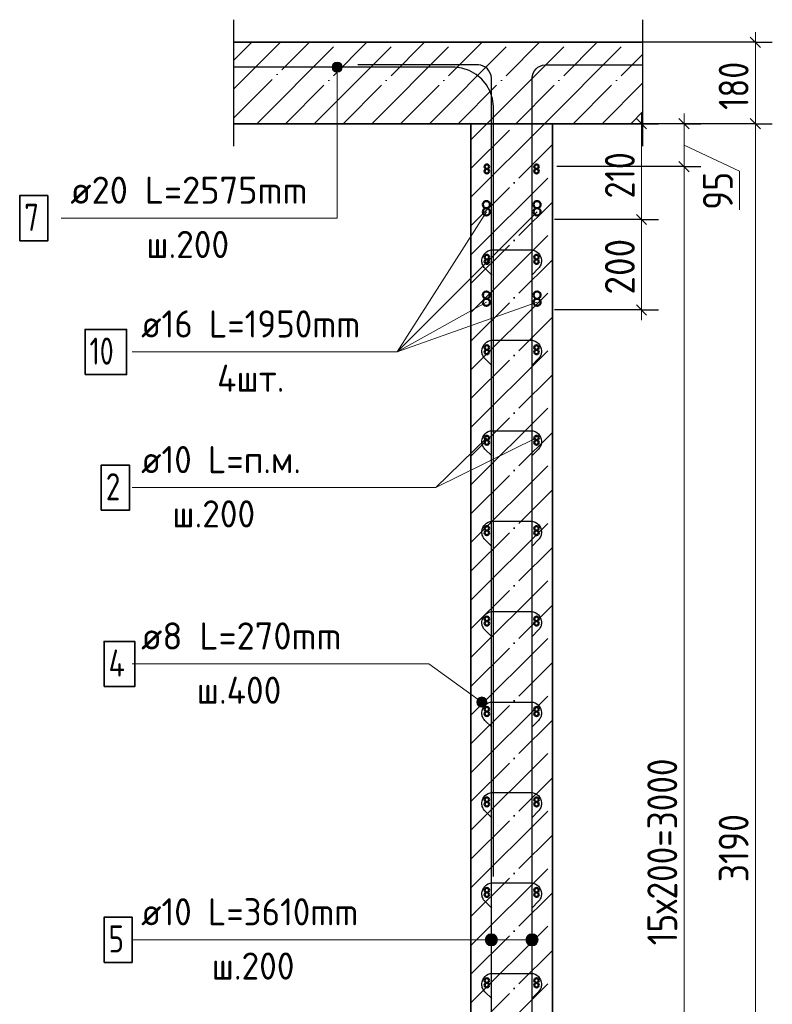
# Model space of a CAD drawing. Header units: millimetres. Extents: x -49773 to 2322955, y -3321 to 58485.
# Tile 91 of 256: x 424906 to 430454, y 32259 to 39518. Entities that reach past the tile are written whole.
import ezdxf

# ---------------------------------------------------------------- set-up
doc = ezdxf.new("R2010")
doc.units = ezdxf.units.MM
doc.linetypes.add('______11', pattern=[500, 400, -50, 0, -50])
doc.linetypes.add('______5', pattern=[1100, 800, -100, 100, -100])
for name, color, linetype, lineweight in [('Standard', 7, 'Continuous', 25), ('Арм.стержн. Арматура края', 96, 'Continuous', 35), ('Арм.стержн. вертикальными 1', 22, 'Continuous', 35), ('Арм.стержн.горизонт. 1', 180, 'Continuous', 35), ('Арм.стержн.горизонт. 2', 202, 'Continuous', 35), ('Перекрытие_ общее', 7, 'Continuous', 35), ('Размерная линия_ общее', 7, 'Continuous', 13), ('Стена_ общее', 7, 'Continuous', 35)]:
    doc.layers.add(name, color=color, linetype=linetype, lineweight=lineweight)
doc.layers.add('Арм.стержн. вертикальными 2', color=7, linetype='Continuous', lineweight=35, true_color=0x006e00)
doc.layers.add('Арм.стержн.Стяжки', color=7, linetype='Continuous', lineweight=35, true_color=0x501e0f)
doc.styles.add('ISOCPEUR', font='txt')

msp = doc.modelspace()

# ---------------------------------------------------------------- hatches: boundary and pattern name
at = {"layer": 'Арм.стержн. вертикальными 1', "linetype": 'Continuous', "lineweight": 13, "transparency": 33554687}
for points in [[(428344.3, 32712.2), (428344.3, 32757.2), (428338, 32734.7)], [(428344.3, 32712.2), (428344.3, 32757.2), (428338, 32734.7)], [(428344.3, 32757.2), (428360.5, 32696), (428360.5, 32773.4)], [(428344.3, 32757.2), (428360.5, 32696), (428360.5, 32773.4)], [(428344.3, 32757.2), (428344.3, 32712.2), (428360.5, 32696)], [(428344.3, 32757.2), (428344.3, 32712.2), (428360.5, 32696)], [(428360.5, 32773.4), (428383, 32689.7), (428383, 32779.8)], [(428360.5, 32773.4), (428383, 32689.7), (428383, 32779.8)], [(428360.5, 32773.4), (428360.5, 32696), (428383, 32689.7)], [(428360.5, 32773.4), (428360.5, 32696), (428383, 32689.7)], [(428383, 32779.8), (428383, 32689.7), (428405.5, 32696)], [(428383, 32779.8), (428405.5, 32696), (428405.5, 32773.4)], [(428383, 32779.8), (428383, 32689.7), (428405.5, 32696)], [(428383, 32779.8), (428405.5, 32696), (428405.5, 32773.4)], [(428405.5, 32773.4), (428405.5, 32696), (428421.7, 32712.2)], [(428405.5, 32773.4), (428421.7, 32712.2), (428421.7, 32757.2)], [(428405.5, 32773.4), (428405.5, 32696), (428421.7, 32712.2)], [(428405.5, 32773.4), (428421.7, 32712.2), (428421.7, 32757.2)], [(428421.7, 32757.2), (428421.7, 32712.2), (428428, 32734.7)], [(428421.7, 32757.2), (428421.7, 32712.2), (428428, 32734.7)], [(428644.3, 32712.2), (428644.3, 32757.2), (428638, 32734.7)], [(428644.3, 32712.2), (428644.3, 32757.2), (428638, 32734.7)], [(428644.3, 32757.2), (428660.5, 32696), (428660.5, 32773.4)], [(428644.3, 32757.2), (428660.5, 32696), (428660.5, 32773.4)], [(428644.3, 32757.2), (428644.3, 32712.2), (428660.5, 32696)], [(428644.3, 32757.2), (428644.3, 32712.2), (428660.5, 32696)], [(428660.5, 32773.4), (428683, 32689.7), (428683, 32779.8)], [(428660.5, 32773.4), (428683, 32689.7), (428683, 32779.8)], [(428660.5, 32773.4), (428660.5, 32696), (428683, 32689.7)], [(428660.5, 32773.4), (428660.5, 32696), (428683, 32689.7)], [(428683, 32779.8), (428683, 32689.7), (428705.5, 32696)], [(428683, 32779.8), (428705.5, 32696), (428705.5, 32773.4)], [(428683, 32779.8), (428683, 32689.7), (428705.5, 32696)], [(428683, 32779.8), (428705.5, 32696), (428705.5, 32773.4)], [(428705.5, 32773.4), (428705.5, 32696), (428721.7, 32712.2)], [(428705.5, 32773.4), (428721.7, 32712.2), (428721.7, 32757.2)], [(428705.5, 32773.4), (428705.5, 32696), (428721.7, 32712.2)], [(428705.5, 32773.4), (428721.7, 32712.2), (428721.7, 32757.2)], [(428721.7, 32757.2), (428721.7, 32712.2), (428728, 32734.7)], [(428721.7, 32757.2), (428721.7, 32712.2), (428728, 32734.7)]]:
    msp.add_hatch(color=7, dxfattribs=at).paths.add_polyline_path(points)
at = {"layer": 'Арм.стержн. вертикальными 2', "linetype": 'Continuous', "lineweight": 13, "transparency": 33554687}
for points in [[(427213.6, 39186.4), (427278.1, 39186.4), (427264.6, 39199.9)], [(427213.6, 39186.4), (427264.6, 39199.9), (427227.1, 39199.9)], [(427227.1, 39199.9), (427264.6, 39199.9), (427245.9, 39205.2)], [(427208.4, 39167.7), (427283.4, 39167.7), (427278.1, 39186.4)], [(427208.4, 39167.7), (427278.1, 39186.4), (427213.6, 39186.4)], [(427213.6, 39148.9), (427283.4, 39167.7), (427208.4, 39167.7)], [(427213.6, 39148.9), (427278.1, 39148.9), (427283.4, 39167.7)], [(427227.1, 39135.4), (427278.1, 39148.9), (427213.6, 39148.9)], [(427227.1, 39135.4), (427264.6, 39135.4), (427278.1, 39148.9)], [(427264.6, 39135.4), (427227.1, 39135.4), (427245.9, 39130.2)]]:
    msp.add_hatch(color=7, dxfattribs=at).paths.add_polyline_path(points)
at = {"layer": 'Арм.стержн.Стяжки', "linetype": 'Continuous', "lineweight": 13, "transparency": 33554687}
for points in [[(428275.9, 34491.2), (428297.7, 34521.7), (428282.5, 34509.5)], [(428297.7, 34521.7), (428275.9, 34491.2), (428279, 34472.4)], [(428297.7, 34521.7), (428279, 34472.4), (428316.6, 34524.8)], [(428316.6, 34524.8), (428279, 34472.4), (428291.2, 34457.2)], [(428316.6, 34524.8), (428291.2, 34457.2), (428334.9, 34518.2)], [(428334.9, 34518.2), (428291.2, 34457.2), (428309.5, 34450.6)], [(428334.9, 34518.2), (428309.5, 34450.6), (428347.1, 34503)], [(428347.1, 34503), (428309.5, 34450.6), (428328.4, 34453.7)], [(428347.1, 34503), (428328.4, 34453.7), (428350.2, 34484.2)], [(428350.2, 34484.2), (428328.4, 34453.7), (428343.5, 34465.9)]]:
    msp.add_hatch(color=7, dxfattribs=at).paths.add_polyline_path(points)

# ---------------------------------------------------------------- linework, layer by layer
at = {"layer": 'Standard', "color": 7, "linetype": 'Continuous', "lineweight": 25, "transparency": 33554687}
for p, q in [((426485.4, 38584.4), (426485.4, 39517.7)), ((429498, 39517.7), (429498, 38584.4))]:
    msp.add_line(p, q, dxfattribs=at)
at = {"layer": 'Standard', "color": 253, "linetype": '______11', "lineweight": 13, "true_color": 0xababab, "transparency": 33554687}
for p, q in [((426485.4, 39219.1), (426617.3, 39351)), ((426485.4, 38794.8), (427041.6, 39351)), ((426865.8, 38751), (427465.8, 39351)), ((427290.1, 38751), (427890.1, 39351)), ((427714.4, 38751), (428314.4, 39351)), ((428138.6, 38751), (428738.6, 39351)), ((428562.9, 38751), (429162.9, 39351)), ((428987.2, 38751), (429498, 39261.8)), ((429411.4, 38751), (429498, 38837.6))]:
    msp.add_line(p, q, dxfattribs=at)
at = {"layer": 'Standard', "color": 253, "linetype": '______5', "lineweight": 13, "true_color": 0xababab, "transparency": 33554687}
for p, q in [((426485.4, 39007), (426829.4, 39351)), ((426653.7, 38751), (427253.7, 39351)), ((427078, 38751), (427678, 39351)), ((427502.2, 38751), (428102.2, 39351)), ((427926.5, 38751), (428526.5, 39351)), ((428350.8, 38751), (428950.8, 39351)), ((428775, 38751), (429375, 39351)), ((429199.3, 38751), (429498, 39049.7))]:
    msp.add_line(p, q, dxfattribs=at)
at = {"layer": 'Standard', "color": 7, "linetype": 'Continuous', "lineweight": 35, "transparency": 33554687}
for p, q in [((429498, 39351), (426485.4, 39351)), ((426485.4, 38751), (428233, 38751)), ((428233, 38751), (428233, 28117.7)), ((428833, 28117.7), (428833, 38751)), ((428833, 38751), (429498, 38751))]:
    msp.add_line(p, q, dxfattribs=at)
at = {"layer": 'Standard', "color": 253, "linetype": '______11', "lineweight": 35, "true_color": 0xababab, "transparency": 33554687}
for p, q in [((428233, 38421.1), (428562.9, 38751)), ((428233, 37996.9), (428833, 38596.8)), ((428233, 37572.6), (428833, 38172.6)), ((428233, 37148.3), (428833, 37748.3)), ((428233, 36724.1), (428833, 37324.1)), ((428233, 36299.8), (428833, 36899.8)), ((428233, 35875.5), (428833, 36475.5)), ((428233, 35451.3), (428833, 36051.3)), ((428233, 35027), (428833, 35627)), ((428233, 34602.7), (428833, 35202.7)), ((428233, 34178.5), (428833, 34778.5)), ((428233, 33754.2), (428833, 34354.2)), ((428233, 33329.9), (428833, 33929.9)), ((428233, 32905.7), (428833, 33505.7)), ((428233, 32481.4), (428833, 33081.4)), ((428233, 32057.1), (428833, 32657.2))]:
    msp.add_line(p, q, dxfattribs=at)
at = {"layer": 'Standard', "color": 253, "linetype": '______5', "lineweight": 35, "true_color": 0xababab, "transparency": 33554687}
for p, q in [((428233, 38209), (428775, 38751)), ((428233, 38633.2), (428350.8, 38751)), ((428233, 37784.7), (428833, 38384.7)), ((428233, 37360.4), (428833, 37960.4)), ((428233, 36936.2), (428833, 37536.2)), ((428233, 36511.9), (428833, 37111.9)), ((428233, 36087.7), (428833, 36687.6)), ((428233, 35663.4), (428833, 36263.4)), ((428233, 35239.1), (428833, 35839.1)), ((428233, 34814.9), (428833, 35414.9)), ((428233, 34390.6), (428833, 34990.6)), ((428233, 33966.3), (428833, 34566.3)), ((428233, 33542.1), (428833, 34142.1)), ((428233, 33117.8), (428833, 33717.8)), ((428233, 32693.5), (428833, 33293.5)), ((428233, 32269.3), (428833, 32869.3)), ((428233, 31845), (428833, 32445))]:
    msp.add_line(p, q, dxfattribs=at)
at = {"layer": 'Standard', "color": 7, "linetype": 'Continuous', "lineweight": 13, "transparency": 33554687}
msp.add_line((428716.4, 36434.4), (427974.4, 36068.1), dxfattribs=at)
at = {"layer": 'Арм.стержн. Арматура края', "color": 4, "linetype": 'Continuous', "lineweight": 50, "transparency": 33554687}
for centre in [(428349.7, 38401), (428716.4, 38401), (428349.7, 37734.4), (428716.4, 37734.4), (428349.7, 37067.7), (428716.4, 37067.7), (428349.7, 36401), (428716.4, 36401), (428349.7, 35734.4), (428716.4, 35734.4), (428349.7, 35067.7), (428716.4, 35067.7), (428349.7, 34401), (428716.4, 34401), (428349.7, 33734.4), (428716.4, 33734.4), (428349.7, 33067.7), (428716.4, 33067.7), (428349.7, 32401), (428716.4, 32401)]:
    msp.add_circle(centre, 16.7, dxfattribs=at)
at = {"layer": 'Арм.стержн. вертикальными 1', "color": 7, "linetype": 'Continuous', "lineweight": 13, "transparency": 33554687}
for p, q in [((428383, 32779.8), (428383, 32779.8)), ((428383, 32779.8), (428383, 32779.8)), ((428683, 32779.8), (428683, 32779.8)), ((428683, 32779.8), (428683, 32779.8)), ((425734.4, 32734.7), (427687.7, 32734.7)), ((427687.7, 32734.7), (428383, 32734.7)), ((427687.7, 32734.7), (428383, 32734.7)), ((427687.7, 32734.7), (428683, 32734.7)), ((427687.7, 32734.7), (428683, 32734.7)), ((428338, 32734.7), (428338, 32734.7)), ((428338, 32734.7), (428338, 32734.7)), ((428383, 32689.7), (428383, 32689.7)), ((428383, 32689.7), (428383, 32689.7)), ((428428, 32734.7), (428428, 32734.7)), ((428428, 32734.7), (428428, 32734.7)), ((428638, 32734.7), (428638, 32734.7)), ((428638, 32734.7), (428638, 32734.7)), ((428683, 32689.7), (428683, 32689.7)), ((428683, 32689.7), (428683, 32689.7)), ((428728, 32734.7), (428728, 32734.7)), ((428728, 32734.7), (428728, 32734.7))]:
    msp.add_line(p, q, dxfattribs=at)
at = {"layer": 'Арм.стержн. вертикальными 1', "color": 4, "linetype": 'Continuous', "lineweight": 25, "transparency": 33554687}
for points in [[(428383, 28134.4), (428383, 39088.7), (428380.6, 39106.4), (428374.6, 39124.6), (428365.2, 39141.4), (428353.7, 39155.1), (428340, 39166.5), (428323.3, 39175.9), (428305.1, 39181.9), (428287.4, 39184.4), (427399.7, 39184.4)], [(428383, 28134.4), (428383, 39088.7), (428380.6, 39106.4), (428374.6, 39124.6), (428365.2, 39141.4), (428353.7, 39155.1), (428340, 39166.5), (428323.3, 39175.9), (428305.1, 39181.9), (428287.4, 39184.4), (427399.7, 39184.4)], [(428683, 28134.4), (428683, 39088.7), (428685.5, 39106.4), (428691.5, 39124.6), (428700.9, 39141.4), (428712.3, 39155.1), (428726, 39166.5), (428742.8, 39175.9), (428761, 39181.9), (428778.7, 39184.4), (429498, 39184.4)], [(428683, 28134.4), (428683, 39088.7), (428685.5, 39106.4), (428691.5, 39124.6), (428700.9, 39141.4), (428712.3, 39155.1), (428726, 39166.5), (428742.8, 39175.9), (428761, 39181.9), (428778.7, 39184.4), (429498, 39184.4)]]:
    msp.add_lwpolyline(points, dxfattribs=at)
at = {"layer": 'Арм.стержн. вертикальными 1', "color": 7, "linetype": 'Continuous', "lineweight": 35, "transparency": 33554687}
msp.add_lwpolyline([(425527.7, 32568.1), (425734.4, 32568.1), (425734.4, 32901.4), (425527.7, 32901.4), (425527.7, 32568.1)], dxfattribs=at)
at = {"layer": 'Арм.стержн. вертикальными 1', "color": 7, "linetype": 'Continuous', "lineweight": 13, "transparency": 33554687}
for centre in [(428383, 32734.7), (428383, 32734.7), (428683, 32734.7), (428683, 32734.7)]:
    msp.add_circle(centre, 45, dxfattribs=at)
at = {"layer": 'Арм.стержн. вертикальными 2', "color": 7, "linetype": 'Continuous', "lineweight": 13, "transparency": 33554687}
for p, q in [((427245.9, 39205.2), (427245.9, 39205.2)), ((427208.4, 39167.7), (427208.4, 39167.7)), ((427245.9, 38054.1), (427245.9, 39167.7)), ((427245.9, 39130.2), (427245.9, 39130.2)), ((427283.4, 39167.7), (427283.4, 39167.7)), ((425212.6, 38054.1), (427245.9, 38054.1))]:
    msp.add_line(p, q, dxfattribs=at)
at = {"layer": 'Арм.стержн. вертикальными 2', "color": 33, "linetype": 'Continuous', "lineweight": 25, "true_color": 0xf0a546, "transparency": 33554687}
msp.add_lwpolyline([(428399.7, 33201), (428399.7, 38880.8), (428392.3, 38933.9), (428374.3, 38988.5), (428346.2, 39038.7), (428311.8, 39079.8), (428270.7, 39114.2), (428220.5, 39142.3), (428165.9, 39160.3), (428112.8, 39167.7), (426485.4, 39167.7)], dxfattribs=at)
msp.add_lwpolyline([(428399.7, 33201), (428399.7, 38880.8), (428392.3, 38933.9), (428374.3, 38988.5), (428346.2, 39038.7), (428311.8, 39079.8), (428270.7, 39114.2), (428220.5, 39142.3), (428165.9, 39160.3), (428112.8, 39167.7), (426485.4, 39167.7)], dxfattribs=at)
at = {"layer": 'Арм.стержн. вертикальными 2', "color": 7, "linetype": 'Continuous', "lineweight": 35, "transparency": 33554687}
msp.add_lwpolyline([(424905.9, 37887.5), (425112.6, 37887.5), (425112.6, 38220.8), (424905.9, 38220.8), (424905.9, 37887.5)], dxfattribs=at)
at = {"layer": 'Арм.стержн. вертикальными 2', "color": 7, "linetype": 'Continuous', "lineweight": 13, "transparency": 33554687}
msp.add_circle((427245.9, 39167.7), 37.5, dxfattribs=at)
at = {"layer": 'Арм.стержн.горизонт. 1', "color": 7, "linetype": 'Continuous', "lineweight": 13, "transparency": 33554687}
for p, q in [((427974.4, 36068.1), (428349.7, 36434.4)), ((425734.4, 36068.1), (427974.4, 36068.1))]:
    msp.add_line(p, q, dxfattribs=at)
at = {"layer": 'Арм.стержн.горизонт. 1', "color": 7, "linetype": 'Continuous', "lineweight": 35, "transparency": 33554687}
msp.add_lwpolyline([(425507.7, 35901.4), (425714.4, 35901.4), (425714.4, 36234.7), (425507.7, 36234.7), (425507.7, 35901.4)], dxfattribs=at)
at = {"layer": 'Арм.стержн.горизонт. 1', "color": 4, "linetype": 'Continuous', "lineweight": 50, "transparency": 33554687}
for centre in [(428349.7, 38434.4), (428716.4, 38434.4), (428349.7, 37767.7), (428716.4, 37767.7), (428349.7, 37101), (428716.4, 37101), (428349.7, 36434.4), (428716.4, 36434.4), (428349.7, 35767.7), (428716.4, 35767.7), (428349.7, 35101), (428716.4, 35101), (428349.7, 34434.4), (428716.4, 34434.4), (428349.7, 33767.7), (428716.4, 33767.7), (428349.7, 33101), (428716.4, 33101), (428349.7, 32434.4), (428716.4, 32434.4)]:
    msp.add_circle(centre, 16.7, dxfattribs=at)
at = {"layer": 'Арм.стержн.горизонт. 2', "color": 7, "linetype": 'Continuous', "lineweight": 13, "transparency": 33554687}
for p, q in [((427687.7, 37068.1), (428719.7, 38101)), ((427687.7, 37068.1), (428346.4, 38101)), ((427687.7, 37068.1), (428346.4, 37434.4)), ((427687.7, 37068.1), (428719.7, 37434.4)), ((425734.4, 37068.1), (427687.7, 37068.1))]:
    msp.add_line(p, q, dxfattribs=at)
at = {"layer": 'Арм.стержн.горизонт. 2', "color": 7, "linetype": 'Continuous', "lineweight": 35, "transparency": 33554687}
msp.add_lwpolyline([(425387.7, 36901.4), (425694.4, 36901.4), (425694.4, 37234.7), (425387.7, 37234.7), (425387.7, 36901.4)], dxfattribs=at)
at = {"layer": 'Арм.стержн.горизонт. 2', "color": 5, "linetype": 'Continuous', "lineweight": 50, "true_color": 0x1c1cff, "transparency": 33554687}
for centre in [(428346.4, 38154.4), (428719.7, 38154.4), (428346.4, 38101), (428719.7, 38101), (428346.4, 37487.7), (428346.4, 37434.4), (428719.7, 37487.7), (428719.7, 37434.4)]:
    msp.add_circle(centre, 26.7, dxfattribs=at)
at = {"layer": 'Арм.стержн.Стяжки', "color": 7, "linetype": 'Continuous', "lineweight": 13, "transparency": 33554687}
for p, q in [((425734.4, 34768.1), (427921.1, 34768.1)), ((427921.1, 34768.1), (428313, 34487.7)), ((428282.5, 34509.5), (428282.5, 34509.5)), ((428334.9, 34518.2), (428334.9, 34518.2)), ((428291.2, 34457.2), (428291.2, 34457.2)), ((428343.5, 34465.9), (428343.5, 34465.9))]:
    msp.add_line(p, q, dxfattribs=at)
at = {"layer": 'Арм.стержн.Стяжки', "color": 40, "linetype": 'Continuous', "lineweight": 25, "transparency": 33554687}
for points in [[(428385.7, 37635.2), (428335.2, 37685.7), (428330.4, 37691.2), (428326, 37697.3), (428322.2, 37703.8), (428319.1, 37710.4), (428316.6, 37717.3), (428314.8, 37724.6), (428313.5, 37731.9), (428313, 37739.3), (428313, 37744.5), (428315, 37758.7), (428319.8, 37773.2), (428327.3, 37786.6), (428336.5, 37797.6), (428347.4, 37806.8), (428360.8, 37814.3), (428375.4, 37819.1), (428389.6, 37821), (428676.5, 37821), (428690.7, 37819.1), (428705.3, 37814.3), (428718.6, 37806.8), (428729.6, 37797.6), (428738.8, 37786.6), (428746.3, 37773.2), (428751.1, 37758.7), (428753, 37744.5), (428753, 37739.3), (428752.5, 37731.9), (428751.3, 37724.6), (428749.4, 37717.3), (428746.9, 37710.4), (428743.8, 37703.8), (428740, 37697.3), (428735.7, 37691.2), (428730.8, 37685.7), (428680.4, 37635.2)], [(428385.7, 36968.6), (428335.2, 37019), (428330.4, 37024.6), (428326, 37030.6), (428322.2, 37037.1), (428319.1, 37043.7), (428316.6, 37050.6), (428314.8, 37057.9), (428313.5, 37065.3), (428313, 37072.6), (428313, 37077.8), (428315, 37092), (428319.8, 37106.6), (428327.3, 37120), (428336.5, 37130.9), (428347.4, 37140.1), (428360.8, 37147.6), (428375.4, 37152.4), (428389.6, 37154.4), (428676.5, 37154.4), (428690.7, 37152.4), (428705.3, 37147.6), (428718.6, 37140.1), (428729.6, 37130.9), (428738.8, 37120), (428746.3, 37106.6), (428751.1, 37092), (428753, 37077.8), (428753, 37072.6), (428752.5, 37065.3), (428751.3, 37057.9), (428749.4, 37050.6), (428746.9, 37043.7), (428743.8, 37037.1), (428740, 37030.6), (428735.7, 37024.6), (428730.8, 37019), (428680.4, 36968.6)], [(428385.7, 36968.6), (428335.2, 37019), (428330.4, 37024.6), (428326, 37030.6), (428322.3, 37037.1), (428319.1, 37043.7), (428316.6, 37050.6), (428314.8, 37057.9), (428313.6, 37065.3), (428313, 37072.6), (428313, 37077.8), (428315, 37092), (428319.8, 37106.6), (428327.3, 37120), (428336.5, 37130.9), (428347.4, 37140.1), (428360.8, 37147.6), (428375.4, 37152.4), (428389.6, 37154.4), (428676.5, 37154.4), (428690.7, 37152.4), (428705.3, 37147.6), (428718.6, 37140.1), (428729.6, 37130.9), (428738.8, 37120), (428746.3, 37106.6), (428751.1, 37092), (428753, 37077.8), (428753, 37072.6), (428752.5, 37065.3), (428751.3, 37057.9), (428749.5, 37050.6), (428746.9, 37043.7), (428743.8, 37037.1), (428740, 37030.6), (428735.7, 37024.6), (428730.8, 37019), (428680.4, 36968.6)], [(428385.7, 36301.9), (428335.2, 36352.4), (428330.4, 36357.9), (428326, 36364), (428322.2, 36370.4), (428319.1, 36377.1), (428316.6, 36384), (428314.8, 36391.2), (428313.5, 36398.6), (428313, 36405.9), (428313, 36411.2), (428315, 36425.3), (428319.8, 36439.9), (428327.3, 36453.3), (428336.5, 36464.3), (428347.4, 36473.4), (428360.8, 36480.9), (428375.4, 36485.7), (428389.6, 36487.7), (428676.5, 36487.7), (428690.7, 36485.7), (428705.3, 36480.9), (428718.6, 36473.4), (428729.6, 36464.3), (428738.8, 36453.3), (428746.3, 36439.9), (428751.1, 36425.3), (428753, 36411.2), (428753, 36405.9), (428752.5, 36398.6), (428751.3, 36391.2), (428749.4, 36384), (428746.9, 36377.1), (428743.8, 36370.4), (428740, 36364), (428735.7, 36357.9), (428730.8, 36352.4), (428680.4, 36301.9)], [(428385.7, 35635.2), (428335.2, 35685.7), (428330.4, 35691.2), (428326, 35697.3), (428322.2, 35703.8), (428319.1, 35710.4), (428316.6, 35717.3), (428314.8, 35724.6), (428313.5, 35731.9), (428313, 35739.3), (428313, 35744.5), (428315, 35758.7), (428319.8, 35773.2), (428327.3, 35786.6), (428336.5, 35797.6), (428347.4, 35806.8), (428360.8, 35814.3), (428375.4, 35819.1), (428389.6, 35821), (428676.5, 35821), (428690.7, 35819.1), (428705.3, 35814.3), (428718.6, 35806.8), (428729.6, 35797.6), (428738.8, 35786.6), (428746.3, 35773.2), (428751.1, 35758.7), (428753, 35744.5), (428753, 35739.3), (428752.5, 35731.9), (428751.3, 35724.6), (428749.4, 35717.3), (428746.9, 35710.4), (428743.8, 35703.8), (428740, 35697.3), (428735.7, 35691.2), (428730.8, 35685.7), (428680.4, 35635.2)], [(428385.7, 35635.2), (428335.2, 35685.7), (428330.4, 35691.2), (428326, 35697.3), (428322.3, 35703.8), (428319.1, 35710.4), (428316.6, 35717.3), (428314.8, 35724.6), (428313.6, 35731.9), (428313, 35739.3), (428313, 35744.5), (428315, 35758.7), (428319.8, 35773.2), (428327.3, 35786.6), (428336.5, 35797.6), (428347.4, 35806.8), (428360.8, 35814.3), (428375.4, 35819.1), (428389.6, 35821), (428676.5, 35821), (428690.7, 35819.1), (428705.3, 35814.3), (428718.6, 35806.8), (428729.6, 35797.6), (428738.8, 35786.6), (428746.3, 35773.2), (428751.1, 35758.7), (428753, 35744.5), (428753, 35739.3), (428752.5, 35731.9), (428751.3, 35724.6), (428749.5, 35717.3), (428746.9, 35710.4), (428743.8, 35703.8), (428740, 35697.3), (428735.7, 35691.2), (428730.8, 35685.7), (428680.4, 35635.2)], [(428385.7, 34968.6), (428335.2, 35019), (428330.4, 35024.6), (428326, 35030.6), (428322.2, 35037.1), (428319.1, 35043.7), (428316.6, 35050.6), (428314.8, 35057.9), (428313.5, 35065.3), (428313, 35072.6), (428313, 35077.8), (428315, 35092), (428319.8, 35106.6), (428327.3, 35120), (428336.5, 35130.9), (428347.4, 35140.1), (428360.8, 35147.6), (428375.4, 35152.4), (428389.6, 35154.4), (428676.5, 35154.4), (428690.7, 35152.4), (428705.3, 35147.6), (428718.6, 35140.1), (428729.6, 35130.9), (428738.8, 35120), (428746.3, 35106.6), (428751.1, 35092), (428753, 35077.8), (428753, 35072.6), (428752.5, 35065.3), (428751.3, 35057.9), (428749.4, 35050.6), (428746.9, 35043.7), (428743.8, 35037.1), (428740, 35030.6), (428735.7, 35024.6), (428730.8, 35019), (428680.4, 34968.6)], [(428385.7, 34301.9), (428335.2, 34352.4), (428330.4, 34357.9), (428326, 34364), (428322.2, 34370.4), (428319.1, 34377.1), (428316.6, 34384), (428314.8, 34391.2), (428313.5, 34398.6), (428313, 34405.9), (428313, 34411.2), (428315, 34425.3), (428319.8, 34439.9), (428327.3, 34453.3), (428336.5, 34464.3), (428347.4, 34473.4), (428360.8, 34480.9), (428375.4, 34485.7), (428389.6, 34487.7), (428676.5, 34487.7), (428690.7, 34485.7), (428705.3, 34480.9), (428718.6, 34473.4), (428729.6, 34464.3), (428738.8, 34453.3), (428746.3, 34439.9), (428751.1, 34425.3), (428753, 34411.2), (428753, 34405.9), (428752.5, 34398.6), (428751.3, 34391.2), (428749.4, 34384), (428746.9, 34377.1), (428743.8, 34370.4), (428740, 34364), (428735.7, 34357.9), (428730.8, 34352.4), (428680.4, 34301.9)], [(428385.7, 34301.9), (428335.2, 34352.4), (428330.4, 34357.9), (428326, 34364), (428322.3, 34370.4), (428319.1, 34377.1), (428316.6, 34384), (428314.8, 34391.2), (428313.6, 34398.6), (428313, 34405.9), (428313, 34411.2), (428315, 34425.3), (428319.8, 34439.9), (428327.3, 34453.3), (428336.5, 34464.3), (428347.4, 34473.4), (428360.8, 34480.9), (428375.4, 34485.7), (428389.6, 34487.7), (428676.5, 34487.7), (428690.7, 34485.7), (428705.3, 34480.9), (428718.6, 34473.4), (428729.6, 34464.3), (428738.8, 34453.3), (428746.3, 34439.9), (428751.1, 34425.3), (428753, 34411.2), (428753, 34405.9), (428752.5, 34398.6), (428751.3, 34391.2), (428749.5, 34384), (428746.9, 34377.1), (428743.8, 34370.4), (428740, 34364), (428735.7, 34357.9), (428730.8, 34352.4), (428680.4, 34301.9)], [(428385.7, 33635.2), (428335.2, 33685.7), (428330.4, 33691.2), (428326, 33697.3), (428322.2, 33703.8), (428319.1, 33710.4), (428316.6, 33717.3), (428314.8, 33724.6), (428313.5, 33731.9), (428313, 33739.3), (428313, 33744.5), (428315, 33758.7), (428319.8, 33773.2), (428327.3, 33786.6), (428336.5, 33797.6), (428347.4, 33806.8), (428360.8, 33814.3), (428375.4, 33819.1), (428389.6, 33821), (428676.5, 33821), (428690.7, 33819.1), (428705.3, 33814.3), (428718.6, 33806.8), (428729.6, 33797.6), (428738.8, 33786.6), (428746.3, 33773.2), (428751.1, 33758.7), (428753, 33744.5), (428753, 33739.3), (428752.5, 33731.9), (428751.3, 33724.6), (428749.4, 33717.3), (428746.9, 33710.4), (428743.8, 33703.8), (428740, 33697.3), (428735.7, 33691.2), (428730.8, 33685.7), (428680.4, 33635.2)], [(428385.7, 32968.6), (428335.2, 33019), (428330.4, 33024.6), (428326, 33030.6), (428322.2, 33037.1), (428319.1, 33043.7), (428316.6, 33050.6), (428314.8, 33057.9), (428313.5, 33065.3), (428313, 33072.6), (428313, 33077.8), (428315, 33092), (428319.8, 33106.6), (428327.3, 33120), (428336.5, 33130.9), (428347.4, 33140.1), (428360.8, 33147.6), (428375.4, 33152.4), (428389.6, 33154.4), (428676.5, 33154.4), (428690.7, 33152.4), (428705.3, 33147.6), (428718.6, 33140.1), (428729.6, 33130.9), (428738.8, 33120), (428746.3, 33106.6), (428751.1, 33092), (428753, 33077.8), (428753, 33072.6), (428752.5, 33065.3), (428751.3, 33057.9), (428749.4, 33050.6), (428746.9, 33043.7), (428743.8, 33037.1), (428740, 33030.6), (428735.7, 33024.6), (428730.8, 33019), (428680.4, 32968.6)], [(428385.7, 32968.6), (428335.2, 33019), (428330.4, 33024.6), (428326, 33030.6), (428322.3, 33037.1), (428319.1, 33043.7), (428316.6, 33050.6), (428314.8, 33057.9), (428313.6, 33065.3), (428313, 33072.6), (428313, 33077.8), (428315, 33092), (428319.8, 33106.6), (428327.3, 33120), (428336.5, 33130.9), (428347.4, 33140.1), (428360.8, 33147.6), (428375.4, 33152.4), (428389.6, 33154.4), (428676.5, 33154.4), (428690.7, 33152.4), (428705.3, 33147.6), (428718.6, 33140.1), (428729.6, 33130.9), (428738.8, 33120), (428746.3, 33106.6), (428751.1, 33092), (428753, 33077.8), (428753, 33072.6), (428752.5, 33065.3), (428751.3, 33057.9), (428749.5, 33050.6), (428746.9, 33043.7), (428743.8, 33037.1), (428740, 33030.6), (428735.7, 33024.6), (428730.8, 33019), (428680.4, 32968.6)], [(428385.7, 32301.9), (428335.2, 32352.4), (428330.4, 32357.9), (428326, 32364), (428322.2, 32370.4), (428319.1, 32377.1), (428316.6, 32384), (428314.8, 32391.2), (428313.5, 32398.6), (428313, 32405.9), (428313, 32411.2), (428315, 32425.3), (428319.8, 32439.9), (428327.3, 32453.3), (428336.5, 32464.3), (428347.4, 32473.4), (428360.8, 32480.9), (428375.4, 32485.7), (428389.6, 32487.7), (428676.5, 32487.7), (428690.7, 32485.7), (428705.3, 32480.9), (428718.6, 32473.4), (428729.6, 32464.3), (428738.8, 32453.3), (428746.3, 32439.9), (428751.1, 32425.3), (428753, 32411.2), (428753, 32405.9), (428752.5, 32398.6), (428751.3, 32391.2), (428749.4, 32384), (428746.9, 32377.1), (428743.8, 32370.4), (428740, 32364), (428735.7, 32357.9), (428730.8, 32352.4), (428680.4, 32301.9)]]:
    msp.add_lwpolyline(points, dxfattribs=at)
at = {"layer": 'Арм.стержн.Стяжки', "color": 7, "linetype": 'Continuous', "lineweight": 35, "transparency": 33554687}
msp.add_lwpolyline([(425527.7, 34601.4), (425754.4, 34601.4), (425754.4, 34934.7), (425527.7, 34934.7), (425527.7, 34601.4)], dxfattribs=at)
at = {"layer": 'Арм.стержн.Стяжки', "color": 7, "linetype": 'Continuous', "lineweight": 13, "transparency": 33554687}
msp.add_circle((428313, 34487.7), 37.5, dxfattribs=at)
at = {"layer": 'Перекрытие_ общее', "color": 7, "linetype": 'Continuous', "lineweight": 13, "transparency": 33554687}
msp.add_line((428233, 38751), (428833, 38751), dxfattribs=at)
at = {"layer": 'Размерная линия_ общее', "color": 7, "linetype": 'Continuous', "lineweight": 13, "transparency": 33554687}
for p, q in [((430329.4, 39351), (430329.4, 39426)), ((430329.4, 38751), (430329.4, 39351)), ((429490.5, 38751), (429490.5, 38826)), ((429803.5, 38751), (429803.5, 38826)), ((429490.5, 38044.6), (429490.5, 38751)), ((429803.5, 38434.4), (429803.5, 38751)), ((429803.5, 38592.7), (430212.7, 38401.9)), ((430212.7, 38401.9), (430212.7, 38115.9)), ((429490.5, 37377.9), (429490.5, 37302.9))]:
    msp.add_line(p, q, dxfattribs=at)
at = {"layer": 'Размерная линия_ общее', "color": 253, "linetype": 'Continuous', "lineweight": -3, "true_color": 0xa0a0a0, "transparency": 33554687}
for p, q in [((430329.4, 39351), (429456.1, 39351)), ((430329.4, 39351), (430204.4, 39351)), ((430329.4, 39351), (430454.4, 39351)), ((429490.5, 38751), (428966.3, 38751)), ((429803.5, 38751), (428982.6, 38751)), ((429490.5, 38751), (429365.5, 38751)), ((429490.5, 38751), (429615.5, 38751)), ((429803.5, 38751), (429678.4, 38751)), ((429803.5, 38751), (429928.5, 38751)), ((430329.4, 38751), (430204.4, 38751)), ((430329.4, 38751), (430454.4, 38751)), ((429803.5, 38434.4), (428866, 38434.4)), ((429803.5, 38434.4), (429678.4, 38434.4)), ((429803.5, 38434.4), (429928.5, 38434.4)), ((429490.5, 38044.6), (429365.5, 38044.6)), ((429490.5, 38044.6), (429615.5, 38044.6)), ((429490.5, 37377.9), (428849.7, 37377.9)), ((429490.5, 37377.9), (429365.5, 37377.9)), ((429490.5, 37377.9), (429615.5, 37377.9))]:
    msp.add_line(p, q, dxfattribs=at)
at = {"layer": 'Размерная линия_ общее', "color": 7, "linetype": 'Continuous', "lineweight": 25, "transparency": 33554687}
for p, q in [((430366.9, 39313.5), (430291.9, 39388.5)), ((429528, 38713.5), (429453, 38788.5)), ((429840.9, 38713.5), (429766, 38788.5)), ((430366.9, 38713.5), (430291.9, 38788.5)), ((429840.9, 38396.9), (429766, 38471.9)), ((429528, 38007.1), (429453, 38082.1)), ((429528, 37340.4), (429453, 37415.4))]:
    msp.add_line(p, q, dxfattribs=at)
at = {"layer": 'Размерная линия_ общее', "color": 253, "linetype": 'Continuous', "lineweight": -3, "true_color": 0xa0a0a0, "transparency": 33554687}
for points in [[(430329.4, 38751), (430312.4, 38751), (430312.4, 38751), (429456.1, 38751)], [(429490.5, 38044.6), (429473.5, 38044.6), (429473.5, 38044.6), (428849.7, 38044.6)]]:
    msp.add_lwpolyline(points, dxfattribs=at)
at = {"layer": 'Размерная линия_ общее', "color": 7, "linetype": 'Continuous', "lineweight": 13, "transparency": 33554687}
for points in [[(430329.4, 28117.7), (430329.4, 33136.8), (430329.4, 33136.8), (430329.4, 38751)], [(429803.5, 28434.4), (429803.5, 28640.2), (429803.5, 28640.2), (429803.5, 38434.4)], [(429490.5, 37377.9), (429490.5, 37410.2), (429490.5, 37410.2), (429490.5, 38044.6)]]:
    msp.add_lwpolyline(points, dxfattribs=at)
at = {"layer": 'Стена_ общее', "color": 7, "linetype": 'Continuous', "lineweight": 35, "transparency": 33554687}
msp.add_line((428833, 38751), (428233, 38751), dxfattribs=at)

# ---------------------------------------------------------------- texts
at = {"layer": 'Арм.стержн. вертикальными 1', "color": 7, "linetype": 'Continuous', "lineweight": 25, "transparency": 33554687, "char_height": 200, "attachment_point": 7, "style": 'ISOCPEUR'}
for s, insert, width in [('\\W0.94;ø10 L=3610mm ', (425801.1, 32841.4), 1913.078), ('\\W0.78;5', (425561.1, 32641.4), 217.611), ('\\W0.95;ш.200 ', (426321.1, 32441.4), 874.662)]:
    msp.add_mtext(s, dxfattribs=dict(at, insert=insert, width=width))
at = {"layer": 'Арм.стержн. вертикальными 2', "color": 7, "linetype": 'Continuous', "lineweight": 25, "transparency": 33554687, "char_height": 200, "attachment_point": 7, "style": 'ISOCPEUR'}
for s, insert, width in [('\\W0.98;ø20 L=2575mm ', (425279.2, 38160.8), 1996.963), ('\\W0.78;7', (424939.2, 37960.8), 217.601), ('\\W0.95;ш.200 ', (425839.2, 37760.8), 874.662)]:
    msp.add_mtext(s, dxfattribs=dict(at, insert=insert, width=width))
at = {"layer": 'Арм.стержн.горизонт. 1', "color": 7, "linetype": 'Continuous', "lineweight": 25, "transparency": 33554687, "char_height": 200, "attachment_point": 7, "style": 'ISOCPEUR'}
for s, insert, width in [('\\W0.94;ø10 L=п.м.', (425801.1, 36174.7), 1333.226), ('\\W0.78;2', (425541.1, 35974.7), 217.611), ('\\W0.95;ш.200 ', (426031.1, 35774.7), 874.662)]:
    msp.add_mtext(s, dxfattribs=dict(at, insert=insert, width=width))
at = {"layer": 'Арм.стержн.горизонт. 2', "color": 7, "linetype": 'Continuous', "lineweight": 25, "transparency": 33554687, "char_height": 200, "attachment_point": 7, "style": 'ISOCPEUR'}
for s, insert, width in [('\\W0.94;ø16 L=1950mm ', (425801.1, 37174.7), 1913.078), ('\\W0.75;10', (425421.1, 36974.7), 314.851), ('\\W0.95;4шт. ', (426361.1, 36774.7), 794.387)]:
    msp.add_mtext(s, dxfattribs=dict(at, insert=insert, width=width))
at = {"layer": 'Арм.стержн.Стяжки', "color": 7, "linetype": 'Continuous', "lineweight": 25, "transparency": 33554687, "char_height": 200, "attachment_point": 7, "style": 'ISOCPEUR'}
for s, insert, width in [('\\W0.98;ø8 L=270mm ', (425801.1, 34874.7), 1716.847), ('\\W0.80;4', (425561.1, 34674.7), 239.896), ('\\W0.95;ш.400 ', (426211.1, 34474.7), 894.821)]:
    msp.add_mtext(s, dxfattribs=dict(at, insert=insert, width=width))
at = {"layer": 'Размерная линия_ общее', "color": 7, "linetype": 'Continuous', "lineweight": 25, "transparency": 33554687, "char_height": 220, "attachment_point": 7, "rotation": 90, "style": 'ISOCPEUR'}
for s, insert, width in [('\\W0.83;180', (430279.4, 38853), 508.571), ('\\W0.83;210', (429440.5, 38199.8), 508.571), ('\\W0.87;95', (430162.7, 38115.9), 403.94), ('\\W0.91;200', (429440.5, 37491.2), 561.988), ('\\W0.86;15х200=3000', (429753.4, 32694.4), 1593.749), ('\\W0.87;3190', (430279.4, 33159.4), 666.91)]:
    msp.add_mtext(s, dxfattribs=dict(at, insert=insert, width=width))

doc.saveas('drawing.dxf')
